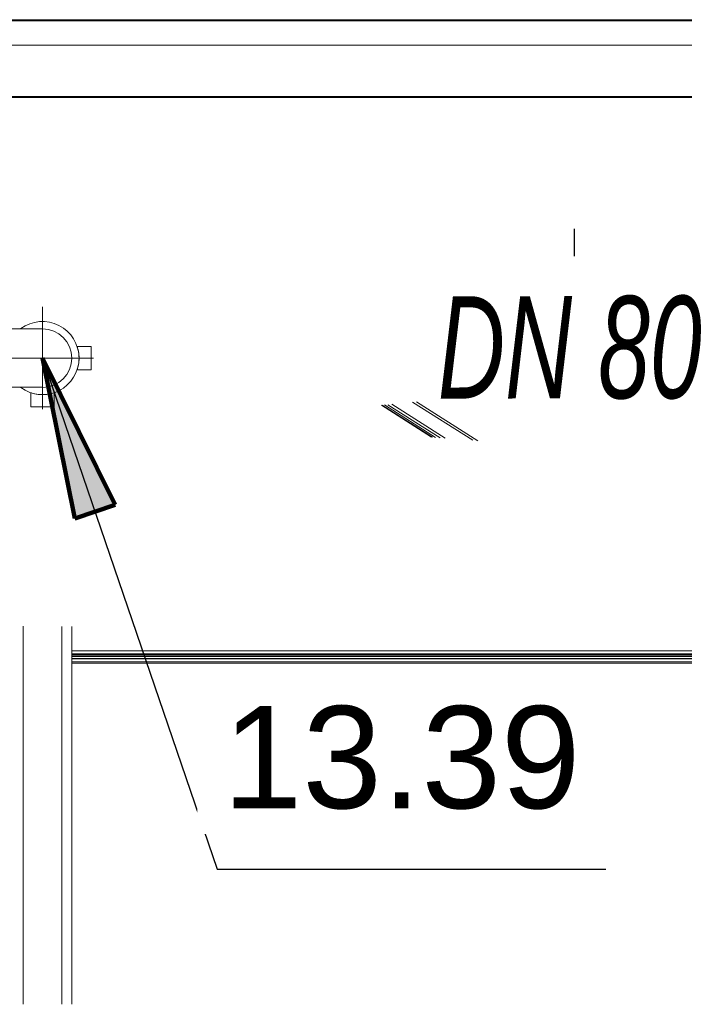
# Model space of a CAD drawing. Header units: millimetres. Extents: x 101535 to 192135, y -3968 to 17259.
# Tile 57 of 92: x 140029 to 141328, y 12125 to 14050. Entities that reach past the tile are written whole.
import ezdxf

# ---------------------------------------------------------------- set-up
doc = ezdxf.new("R2010")
doc.units = ezdxf.units.MM
doc.linetypes.add('IMPORT-Kropki i Kreski _4_', pattern=[1828.8, 914.4, -457.2, 0, -457.2])
for name, color, linetype, lineweight in [('2_stropy_K_IR', 7, 'Continuous', 9), ('3_opisy_K_IR', 7, 'Continuous', 9), ('3_oświetlenie_K_IR', 7, 'Continuous', 9), ('4_osie_ISTN', 7, 'Continuous', 9), ('A-GENM', 7, 'Continuous', 18), ('G-ANNO-DIMS', 7, 'Continuous', 30), ('P-PIPE', 7, 'Continuous', 18), ('P-PIPE-CNTR', 7, 'Continuous', 18), ('P-PIPE-IDEN', 7, 'Continuous', 30)]:
    doc.layers.add(name, color=color, linetype=linetype, lineweight=lineweight)
doc.layers.add('rzut płyty_dwg', color=7, linetype='Continuous', lineweight=9, true_color=0x767676)
doc.styles.add('Arial Narrow_B_I_1', font='ARIALNBI.TTF', dxfattribs={"width": 0.8, "height": 200})
doc.styles.add('Arial_5', font='arial.ttf', dxfattribs={"height": 200})

# ---------------------------------------------------------------- blocks, each defined once
blk = doc.blocks.new('Bezpośredni kształt - IR 026-25_3D1_2025_09_11-304393-Przekrój 5')
at = {"layer": 'A-GENM', "lineweight": 9}
for p, q in [((-18173.3, 14050), (-27587, 14050)), ((-27587, 14050), (-18173.3, 14050)), ((-22281.2, 13900), (-20123.3, 13900)), ((-20123.3, 13900), (-22281.2, 13900)), ((-21354, 13296), (-21256, 13234)), ((-21354, 13296), (-21256, 13234)), ((-21352.5, 13296.1), (-21253.9, 13233.8)), ((-21352.5, 13296.1), (-21253.9, 13233.8)), ((-21348.1, 13296.6), (-21248.1, 13233.3)), ((-21348.1, 13296.6), (-21248.1, 13233.3)), ((-21341.6, 13297.2), (-21239.4, 13232.6)), ((-21341.6, 13297.2), (-21239.4, 13232.6)), ((-21333.8, 13298), (-21229.2, 13231.8)), ((-21333.8, 13298), (-21229.2, 13231.8)), ((-21293.3, 13302), (-21175.6, 13227.5)), ((-21293.3, 13302), (-21175.6, 13227.5)), ((-21165.3, 13226.7), (-21285.6, 13302.7)), ((-21285.6, 13302.7), (-21165.3, 13226.7)), ((-21959.8, 12816), (-19070.2, 12816)), ((-21959.8, 12816), (-19070.2, 12816)), ((-21959.8, 12809.9), (-19070.2, 12809.9)), ((-21959.8, 12809.9), (-19070.2, 12809.9)), ((-21959.8, 12808), (-19070.2, 12808)), ((-21959.8, 12808), (-19070.2, 12808)), ((-21959.8, 12805.7), (-19586.5, 12805.7)), ((-21959.8, 12805.7), (-19586.5, 12805.7)), ((-21959.8, 12805.7), (-19586.5, 12805.7)), ((-21959.8, 12805.7), (-19586.5, 12805.7)), ((-21959.8, 12804.7), (-19587.6, 12804.7)), ((-21959.8, 12804.7), (-19587.6, 12804.7)), ((-21959.8, 12801.2), (-19589.9, 12801.2)), ((-21959.8, 12801.2), (-19589.9, 12801.2)), ((-21959.8, 12800), (-19590.7, 12800)), ((-21959.8, 12800), (-19590.7, 12800)), ((-21959.8, 12800), (-19590.7, 12800)), ((-19590.7, 12800), (-21959.8, 12800)), ((-21959.8, 12800), (-19590.7, 12800)), ((-21959.8, 12800), (-19590.7, 12800)), ((-21959.8, 12794.3), (-19585.9, 12794.3)), ((-21959.8, 12794.3), (-19585.9, 12794.3)), ((-21959.8, 12794.3), (-19585.9, 12794.3)), ((-21959.8, 12794.3), (-19585.9, 12794.3)), ((-21959.8, 12792), (-19021.2, 12792)), ((-21959.8, 12792), (-19021.2, 12792))]:
    blk.add_line(p, q, dxfattribs=at)
blk = doc.blocks.new('Bezpośredni kształt - CONCRETE_SLAB-304394-Przekrój 5')
blk.add_blockref('Bezpośredni kształt - IR 026-25_3D1_2025_09_11-304393-Przekrój 5', (0, 0))
blk = doc.blocks.new('Bezpośredni kształt - CONCRETE_SLAB-305723-Przekrój 5')
at = {"layer": 'A-GENM', "lineweight": 9}
for p, q in [((-18113.7, 14048), (-37258.5, 14048)), ((-32084.7, 13898), (-18729.6, 13898))]:
    blk.add_line(p, q, dxfattribs=at)
blk = doc.blocks.new('IR 026-25_3D1_2025_09_11_ifc-2-Przekrój 5')
at = {"layer": 'A-GENM', "lineweight": 9}
for name in ['Bezpośredni kształt - CONCRETE_SLAB-304394-Przekrój 5', 'Bezpośredni kształt - CONCRETE_SLAB-305723-Przekrój 5']:
    blk.add_blockref(name, (0, 0), dxfattribs=at)
blk = doc.blocks.new('Elbow - Grooved - Standard-5429-Przekrój 5')
at = {"layer": 'P-PIPE', "color": 30, "lineweight": 9, "true_color": 0xff8000}
for p, q in [((-22118.7, 13388.3), (-22118.7, 13445.5)), ((-22118.7, 13445.5), (-22118.7, 13388.3)), ((-22118.7, 13331.2), (-22118.7, 13388.3)), ((-22118.7, 13388.3), (-22118.7, 13331.2))]:
    blk.add_line(p, q, dxfattribs=at)
at = {"layer": 'P-PIPE', "color": 30, "lineweight": 9, "true_color": 0xff8000, "flags": 128}
for points in [[(-22016.9, 13445.5), (-22016.9, 13445.5), (-22017.2, 13445.5), (-22017.6, 13445.5), (-22018.2, 13445.5), (-22018.9, 13445.5), (-22019.8, 13445.5), (-22020.8, 13445.5), (-22022, 13445.5), (-22023.4, 13445.5), (-22024.9, 13445.5), (-22026.6, 13445.5), (-22028.4, 13445.5), (-22030.3, 13445.5), (-22032.4, 13445.5), (-22034.7, 13445.5), (-22037, 13445.5), (-22039.5, 13445.5), (-22042.1, 13445.5), (-22044.9, 13445.5), (-22047.8, 13445.5), (-22050.7, 13445.5), (-22053.8, 13445.5), (-22057, 13445.5), (-22060.3, 13445.5), (-22063.7, 13445.5), (-22067.2, 13445.5), (-22070.7, 13445.5), (-22074.3, 13445.5), (-22078, 13445.5), (-22081.8, 13445.5), (-22085.6, 13445.5), (-22089.5, 13445.5), (-22093.4, 13445.5), (-22097.4, 13445.5), (-22101.4, 13445.5), (-22105.4, 13445.5), (-22109.5, 13445.5), (-22113.5, 13445.5), (-22117.6, 13445.5), (-22118.7, 13445.5)], [(-22118.7, 13331.2), (-22114.6, 13331.2), (-22110.6, 13331.2), (-22106.5, 13331.2), (-22102.5, 13331.2), (-22098.5, 13331.2), (-22094.5, 13331.2), (-22090.6, 13331.2), (-22086.7, 13331.2), (-22082.8, 13331.2), (-22079.1, 13331.2), (-22075.3, 13331.2), (-22071.7, 13331.2), (-22068.1, 13331.2), (-22064.6, 13331.2), (-22061.2, 13331.2), (-22057.9, 13331.2), (-22054.7, 13331.2), (-22051.6, 13331.2), (-22048.5, 13331.2), (-22045.6, 13331.2), (-22042.9, 13331.2), (-22040.2, 13331.2), (-22037.7, 13331.2), (-22035.3, 13331.2), (-22033, 13331.2), (-22030.9, 13331.2), (-22028.9, 13331.2), (-22027, 13331.2), (-22025.3, 13331.2), (-22023.8, 13331.2), (-22022.4, 13331.2), (-22021.1, 13331.2), (-22020, 13331.2), (-22019.1, 13331.2), (-22018.3, 13331.2), (-22017.7, 13331.2), (-22017.3, 13331.2), (-22017, 13331.2), (-22016.9, 13331.2), (-22016.9, 13331.2)]]:
    blk.add_lwpolyline(points, dxfattribs=at)
at = {"layer": 'P-PIPE', "color": 30, "lineweight": 9, "true_color": 0xff8000}
for start, end in [(0, 90), (0, 90), (270, 0), (270, 0)]:
    blk.add_arc((-22016.9, 13388.3), 57.2, start, end, dxfattribs=at)
blk = doc.blocks.new('Victaulic-EU-FP-FireLock EZ Rigid Coupling Style 009N1 - Standard-5421-Przekrój 5')
at = {"layer": 'P-PIPE', "color": 30, "lineweight": 13, "true_color": 0xff8000}
for p, q in [((-21949.1, 13411.2), (-21939.6, 13411.2)), ((-21921.6, 13411.2), (-21939.6, 13411.2)), ((-21921.6, 13365.5), (-21921.6, 13411.2)), ((-21939.6, 13365.5), (-21949.1, 13365.5)), ((-21939.6, 13365.5), (-21921.6, 13365.5))]:
    blk.add_line(p, q, dxfattribs=at)
for start, end in [(0, 126.3159), (16.208, 18.6457), (0, 13.4111), (233.6841, 0), (346.5889, 0), (341.3543, 343.792)]:
    blk.add_arc((-22016.9, 13388.3), 71.5, start, end, dxfattribs=at)
blk = doc.blocks.new('Victaulic-EU-FP-FireLock EZ Rigid Coupling Style 009N1 - Standard-V55-Przekrój 5')
at = {"layer": 'P-PIPE', "color": 30, "lineweight": 13, "true_color": 0xff8000}
for p, q in [((-22039.7, 13311.1), (-22039.7, 13320.6)), ((-22039.7, 13311.1), (-22039.7, 13293.1)), ((-21994, 13320.6), (-21994, 13311.1)), ((-21994, 13293.1), (-21994, 13311.1)), ((-22039.7, 13293.1), (-21994, 13293.1))]:
    blk.add_line(p, q, dxfattribs=at)
for start, end in [(251.3543, 253.792), (256.5889, 270), (270, 283.4111), (286.208, 288.6457)]:
    blk.add_arc((-22016.9, 13388.3), 71.5, start, end, dxfattribs=at)
blk = doc.blocks.new('rzut płyty_dwg-2316949-Przekrój 5')
at = {"layer": '2_stropy_K_IR', "flags": 128}
for points in [[(-38528.4, 14000), (-35796, 14000), (-31053.8, 14000), (-25577.8, 14000), (-20835.8, 14000), (-18097.9, 14000), (-18097.9, 14000)], [(-16141, 14000), (-19403.1, 14000), (-25053.6, 14000), (-25609.1, 14000), (-27515.8, 14000), (-27515.8, 14000)], [(-14140.9, 14000), (-14140.9, 14000), (-17939, 14000), (-23909.9, 14000), (-24909.9, 14000)], [(-24909.9, 14000), (-19403.1, 14000), (-16141, 14000)]]:
    blk.add_lwpolyline(points, dxfattribs=at)
at = {"layer": '2_stropy_K_IR', "color": 251, "true_color": 0x666666, "flags": 128}
blk.add_lwpolyline([(-38528.4, 14000), (-35796, 14000), (-31053.8, 14000), (-25578, 14000), (-20835.8, 14000), (-18097.9, 14000)], dxfattribs=at)
at = {"layer": '3_opisy_K_IR', "flags": 128}
blk.add_lwpolyline([(-29829.5, 14000), (-23088.9, 14000), (-23088.9, 14000), (-23088.9, 14000), (-19797.7, 14000)], dxfattribs=at)
at = {"layer": '3_oświetlenie_K_IR', "linetype": 'IMPORT-Kropki i Kreski _4_'}
blk.add_line((-16517.6, 14000), (-40101.4, 14000), dxfattribs=at)
at = {"layer": '3_oświetlenie_K_IR', "color": 251, "lineweight": 13, "true_color": 0x666666}
for p, q in [((-21948.8, 14000), (-22231.6, 14000)), ((-21982.7, 14000), (-22197.7, 14000))]:
    blk.add_line(p, q, dxfattribs=at)
at = {"layer": '4_osie_ISTN', "color": 251, "true_color": 0x666666}
for q in [(-22706.8, 14000), (-22308.9, 14000)]:
    blk.add_line((-21911.1, 14000), q, dxfattribs=at)
at = {"layer": '4_osie_ISTN', "color": 251, "linetype": 'IMPORT-Kropki i Kreski _4_', "true_color": 0x666666, "flags": 128}
blk.add_lwpolyline([(-10364.4, 14000), (-11364.4, 14000), (-46296.9, 14000)], dxfattribs=at)
blk.add_lwpolyline([(-10364.4, 14000), (-11364.4, 14000), (-46296.9, 14000)], dxfattribs=at)

msp = doc.modelspace()

# ---------------------------------------------------------------- hatches: boundary and pattern name
at = {"layer": 'G-ANNO-DIMS', "lineweight": 120}
msp.add_hatch(color=256, dxfattribs=at).paths.add_polyline_path([(140073.3, 13388.3), (140136.4, 13074.4), (140215.5, 13101.4)])

# ---------------------------------------------------------------- linework, layer by layer
for p, q in [((140073.3, 13388.3), (140136.4, 13074.4)), ((140215.5, 13101.4), (140073.3, 13388.3)), ((140136.4, 13074.4), (140215.5, 13101.4))]:
    msp.add_line(p, q, dxfattribs=at)
at = {"layer": 'G-ANNO-DIMS'}
for p, q in [((140073.3, 13388.3), (140414.9, 12388.9)), ((140414.9, 12388.9), (141175, 12388.9))]:
    msp.add_line(p, q, dxfattribs=at)
at = {"layer": 'P-PIPE', "color": 5, "lineweight": 9, "true_color": 0x0000ff}
for p, q in [((140035.2, 12864.1), (140035.2, 12124.7)), ((140111.3, 12124.7), (140111.3, 12863.7))]:
    msp.add_line(p, q, dxfattribs=at)
at = {"layer": 'P-PIPE', "color": 30, "lineweight": 9, "true_color": 0xff8000}
msp.add_line((140130.4, 12124.7), (140130.4, 12863.6), dxfattribs=at)
at = {"layer": 'P-PIPE-CNTR', "color": 30, "lineweight": 9, "true_color": 0xff8000}
for p, q in [((140073.3, 13288.3), (140073.3, 13488.3)), ((140073.3, 13288.3), (140073.3, 13488.3)), ((139973.3, 13388.3), (140173.3, 13388.3)), ((139973.3, 13388.3), (140173.3, 13388.3))]:
    msp.add_line(p, q, dxfattribs=at)
at = {"layer": 'P-PIPE-IDEN'}
msp.add_line((141113, 13641), (141113.1, 13587.3), dxfattribs=at)

# ---------------------------------------------------------------- block references
at = {"lineweight": 5}
msp.add_blockref('IR 026-25_3D1_2025_09_11_ifc-2-Przekrój 5', (162090.1, 0), dxfattribs=at)
at = {"layer": 'P-PIPE', "color": 30, "lineweight": 13, "true_color": 0xff8000}
for name in ['Victaulic-EU-FP-FireLock EZ Rigid Coupling Style 009N1 - Standard-5421-Przekrój 5', 'Victaulic-EU-FP-FireLock EZ Rigid Coupling Style 009N1 - Standard-V55-Przekrój 5']:
    msp.add_blockref(name, (162090.1, 0), dxfattribs=at)
at = {"layer": 'P-PIPE', "color": 30, "lineweight": 9, "true_color": 0xff8000}
msp.add_blockref('Elbow - Grooved - Standard-5429-Przekrój 5', (162090.1, 0), dxfattribs=at)
at = {"layer": 'rzut płyty_dwg', "color": 7}
msp.add_blockref('rzut płyty_dwg-2316949-Przekrój 5', (162090.1, 0), dxfattribs=at)

# ---------------------------------------------------------------- texts
at = {"layer": 'P-PIPE-IDEN', "insert": (140846, 13509), "char_height": 200, "width": 641.35, "attachment_point": 1, "rotation": 0.1146, "style": 'Arial Narrow_B_I_1'}
msp.add_mtext('DN 80', dxfattribs=at)

# ---------------------------------------------------------------- next in the draw order: texts
at = {"layer": 'G-ANNO-DIMS', "insert": (140426.1, 12708), "char_height": 200, "width": 837.394, "attachment_point": 1, "line_spacing_factor": 0.941778, "style": 'Arial_5', "bg_fill": 3, "box_fill_scale": 1.25, "bg_fill_color": 256, "bg_fill_true_color": 13158600, "bg_fill_transparency": 0}
msp.add_mtext('13.39', dxfattribs=at)

doc.saveas('drawing.dxf')
